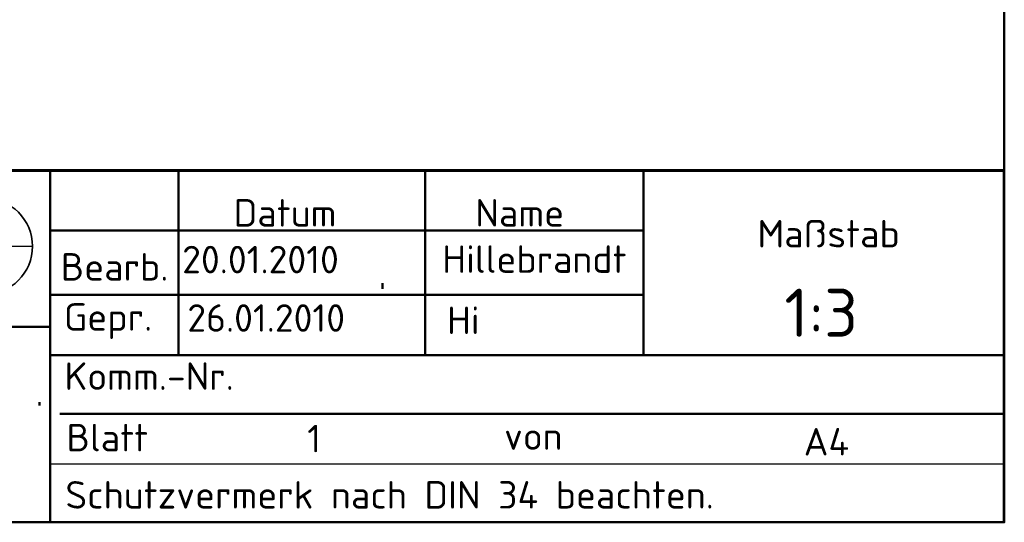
# Model space of a CAD drawing. Header units: millimetres. Extents: x 0 to 630, y 0 to 891.
# Tile 2 of 17: x 385 to 600, y 30 to 140. Entities that reach past the tile are written whole.
import ezdxf
from ezdxf.enums import TextEntityAlignment as Align

# ---------------------------------------------------------------- set-up
doc = ezdxf.new("R2010")
doc.units = ezdxf.units.MM
doc.header["$LTSCALE"] = 3
doc.linetypes.add('LONG_DASH_DOTTED', pattern=[0.3001, 0.2362, -0.0295, 0.0049, -0.0295])
for name, color, linetype, lineweight in [('Rahmen_0', 179, 'Continuous', 50), ('Skizziergeometrie(DIN)', 179, 'Continuous', 50), ('Skizzierlinie(DIN)', 179, 'Continuous', 25), ('Symbole(DIN)', 179, 'Continuous', 25)]:
    doc.layers.add(name, color=color, linetype=linetype, lineweight=lineweight)
doc.styles.add('Aktuell-DIN', font='isocpeur.ttf')

# ---------------------------------------------------------------- blocks, each defined once
blk = doc.blocks.new('Ränder Default Border')
at = {"layer": 'Rahmen_0', "flags": 128}
blk.add_lwpolyline([(10, 10), (10, 287), (200, 287), (200, 10), (10, 10)], dxfattribs=at)
blk = doc.blocks.new('Schriftfelder DIN-UNI-Doku')
at = {"layer": 'Skizziergeometrie(DIN)'}
for p, q in [((290.023, 125.633), (100.023, 125.633)), ((100.023, 125.591), (290, 125.591)), ((220.649, 100), (220.649, 125.591)), ((229.977, 125.633), (229.977, 112.176)), ((247.908, 125.591), (247.908, 112.176)), ((263.777, 112.176), (263.777, 125.591)), ((290, 100), (290, 125.591)), ((220.649, 121.233), (263.777, 121.233)), ((244.807, 117), (244.807, 117.4)), ((220.649, 116.547), (263.777, 116.547)), ((146.8, 114.223), (220.649, 114.223)), ((220.649, 112.176), (290, 112.176)), ((219.878, 108.5), (219.878, 108.751)), ((221.358, 107.906), (290, 107.906)), ((100.023, 100), (290, 100))]:
    blk.add_line(p, q, dxfattribs=at)
at = {"layer": 'Skizziergeometrie(DIN)', "linetype": 'LONG_DASH_DOTTED', "lineweight": 25, "ltscale": 10.447887}
blk.add_line((211.985, 120.087), (219.949, 120.087), dxfattribs=at)
at = {"layer": 'Skizziergeometrie(DIN)', "lineweight": 35}
blk.add_circle((215.862, 120.087), 3.5, dxfattribs=at)
at = {"layer": 'Skizzierlinie(DIN)', "linetype": 'Continuous'}
for p, q in [((229.977, 112.176), (229.977, 125.633)), ((220.649, 104.25), (263.007, 104.25)), ((263.007, 104.25), (290, 104.25))]:
    blk.add_line(p, q, dxfattribs=at)
at = {"layer": 'Symbole(DIN)', "color": 7, "char_height": 2, "style": 'Aktuell-DIN'}
for s, insert, width, attachment_point in [('\\fISOCPEUR|b0|i0;\\H2.0000;Datum', (237.722, 121.522), 14.80115, 8), ('\\fISOCPEUR|b0|i0;\\H2.0000;Name', (254.788, 121.521), 17.20115, 8), ('\\fISOCPEUR|b0|i0;\\H2.0000;Maßstab', (272.072, 122.002), 10.75566, 1), ('\\fISOCPEUR|b0|i0;\\H2.0000;Bearb.', (221.415, 117.591), 8.5626, 7), ('\\fISOCPEUR|b0|i0;\\H2.0000;Gepr.', (221.644, 113.341), 8.33344, 7), ('\\fISOCPEUR|b0|i0;\\H2.0000;Schutzvermerk nach DIN 34 beachten.', (221.751, 103), 59.33728, 1)]:
    blk.add_mtext(s, dxfattribs=dict(at, insert=insert, width=width, attachment_point=attachment_point))
at = {"layer": 'Symbole(DIN)', "color": 7, "char_height": 2, "attachment_point": 7, "style": 'Aktuell-DIN'}
for s, insert in [('\\fISOCPEUR|b0|i0;\\H2.0000;Komm.-Nr.', (221.688, 109.637)), ('\\fISOCPEUR|b0|i0;\\H2.0000;Blatt', (221.832, 105.166)), ('\\fISOCPEUR|b0|i0;\\H2.0000;von', (253.649, 105.272))]:
    blk.add_mtext(s, dxfattribs=dict(at, insert=insert))
at = {"layer": 'Symbole(DIN)', "color": 7, "style": 'Aktuell-DIN'}
for tag, p in [('BAUTEILNUMMER', (148.556, 118.225)), ('TITEL', (149.129, 107.392))]:
    blk.add_attdef(tag, text='', height=3.5, dxfattribs=at).set_placement(p, align=Align.MIDDLE_LEFT)
for tag, p in [('ERSTELLUNGSDATUM', (230.24, 117.522)), ('AUTOR', (249.155, 117.554)), ('KONTROLLDATUM', (230.614, 113.27)), ('KONTROLLIERT_VON', (249.503, 113.104))]:
    blk.add_attdef(tag, text='', height=2, dxfattribs=at).set_placement(p, align=Align.BOTTOM_LEFT)
blk.add_attdef('FirstViewScale', text='', height=3.5, dxfattribs=at).set_placement((276.708, 117.001), align=Align.TOP_CENTER)
for tag, p in [('Blattnummer', (240.476, 106.095)), ('Blattgröße', (277.087, 105.866))]:
    blk.add_attdef(tag, text='', height=2, dxfattribs=at).set_placement(p, align=Align.MIDDLE_CENTER)
blk.add_attdef('BTL_BE2', text='', height=2.5, dxfattribs=at).set_placement((148.765, 104.448), align=Align.TOP_LEFT)

msp = doc.modelspace()

# ---------------------------------------------------------------- block references
at = {"xscale": 3, "yscale": 3, "zscale": 3}
msp.add_blockref('Ränder Default Border', (0, 0), dxfattribs=at)
ref = msp.add_blockref('Schriftfelder DIN-UNI-Doku', (-270.068, -270), dxfattribs=dict(xscale=3, yscale=3, zscale=3))
ref.add_attrib('ERSTELLUNGSDATUM', '20.01.2010', dxfattribs={"layer": 'Symbole(DIN)', "color": 7, "height": 6, "style": 'Aktuell-DIN'}).set_placement((420.651, 82.566), align=Align.BOTTOM_LEFT)
ref.add_attrib('AUTOR', 'Hillebrandt', dxfattribs={"layer": 'Symbole(DIN)', "color": 7, "height": 6, "style": 'Aktuell-DIN'}).set_placement((477.397, 82.662), align=Align.BOTTOM_LEFT)
ref.add_attrib('KONTROLLIERT_VON', 'Hi', dxfattribs={"layer": 'Symbole(DIN)', "color": 7, "height": 6, "style": 'Aktuell-DIN'}).set_placement((478.439, 69.312), align=Align.BOTTOM_LEFT)
ref.add_attrib('KONTROLLDATUM', '26.01.2010', dxfattribs={"layer": 'Symbole(DIN)', "color": 7, "height": 6, "style": 'Aktuell-DIN'}).set_placement((421.775, 69.81), align=Align.BOTTOM_LEFT)
ref.add_attrib('Blattnummer', '1 ', dxfattribs={"layer": 'Symbole(DIN)', "color": 7, "height": 6, "style": 'Aktuell-DIN'}).set_placement((451.36, 48.284), align=Align.MIDDLE_CENTER)
ref.add_attrib('Blattgröße', 'A4', dxfattribs={"layer": 'Symbole(DIN)', "color": 7, "height": 6, "style": 'Aktuell-DIN'}).set_placement((561.193, 47.597), align=Align.MIDDLE_CENTER)
ref.add_attrib('FirstViewScale', '1:3', dxfattribs={"layer": 'Symbole(DIN)', "color": 7, "height": 10.5, "style": 'Aktuell-DIN'}).set_placement((560.055, 81.004), align=Align.TOP_CENTER)

doc.saveas('drawing.dxf')
